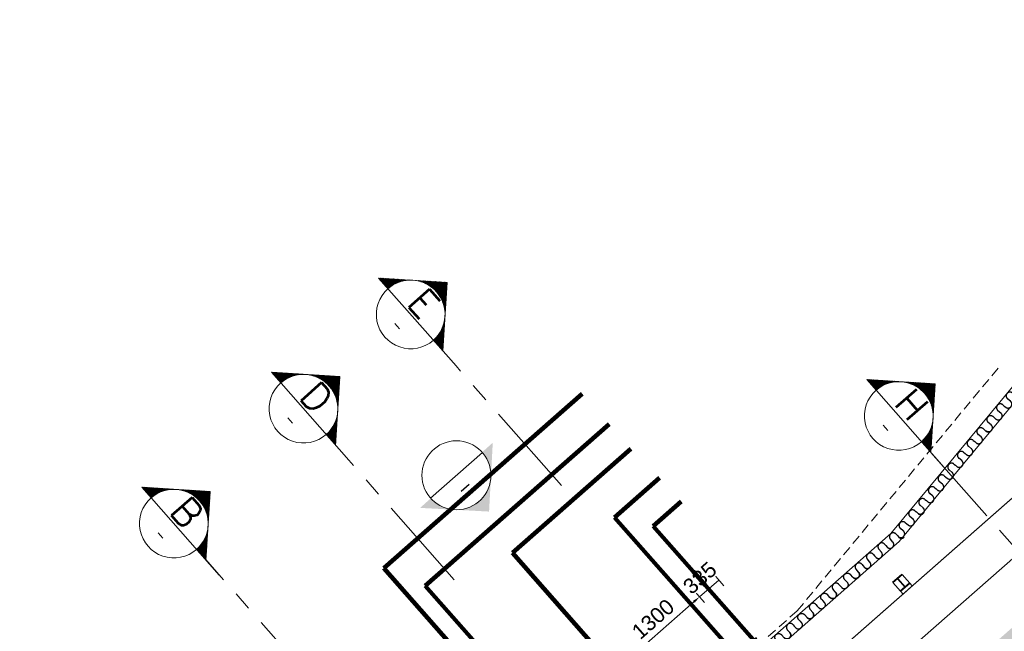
# Model space of a CAD drawing. Header units: millimetres. Extents: x 834119330 to 835277377, y 817781205 to 818243057.
# Tile 50 of 60: x 834355458 to 834368355, y 818062895 to 818070915. Entities that reach past the tile are written whole.
import ezdxf
from ezdxf.enums import TextEntityAlignment as Align
from ezdxf.xclip import XClip

# ---------------------------------------------------------------- set-up
doc = ezdxf.new("R2010")
doc.units = ezdxf.units.MM
doc.header["$LTSCALE"] = 100
doc.header["$XCLIPFRAME"] = 0
doc.linetypes.add('CENTER', pattern=[2, 1.25, -0.25, 0.25, -0.25])
doc.linetypes.add('HIDDENX2', pattern=[19.05, 12.7, -6.35])
doc.layers.get('0').update_dxf_attribs({"lineweight": 0})
doc.layers.get('Defpoints').update_dxf_attribs({"lineweight": 0})
for name, color, linetype, lineweight in [('A-DETL', 90, 'Continuous', 5), ('A-WALL', 7, 'Continuous', 13), ('ATR01', 7, 'Continuous', 0), ('DLN030_1', 1, 'Continuous', 0), ('DLN052__', 7, 'Continuous', 0), ('DLN210__', 7, 'Continuous', 0), ('DLN240__', 1, 'Continuous', 0), ('DLN280__', 3, 'Continuous', 0), ('DLN580__', 4, 'Continuous', 0), ('MARK', 7, 'Continuous', 0), ('Rev_D', 20, 'Continuous', 0), ('S-COLS', 52, 'Continuous', 9), ('S-COLS-SYMB', 171, 'Continuous', 40), ('XREF', 1, 'Continuous', 0)]:
    doc.layers.add(name, color=color, linetype=linetype, lineweight=lineweight)
doc.styles.add('romans', font='romans.shx')
doc.styles.add('StyleSwis721 Lt BT1', font='swissl.ttf')
doc.dimstyles.new('INTDIM', dxfattribs={"dimtxt": 200, "dimasz": 125, "dimexe": 100, "dimexo": 150, "dimgap": 80, "dimtad": 1, "dimdec": 0, "dimzin": 11, "dimdsep": 46, "dimtxsty": 'StyleSwis721 Lt BT1', "dimblk1": '_Open3011', "dimblk2": '_Open3011', "dimsah": 1, "dimcen": -125, "dimclrd": 256, "dimclre": 256, "dimclrt": 2, "dimaunit": 1, "dimadec": 5, "dimazin": 0, "dimtfac": 1, "dimtdec": 0, "dimtofl": 0, "dimtmove": 2, "dimatfit": 3, "dimldrblk": '_Open3011', "dimfxl": 1, "dimtolj": 1, "dimtzin": 0, "dimlwd": -1, "dimlwe": -1, "dimarcsym": 0})

# ---------------------------------------------------------------- blocks, each defined once
blk = doc.blocks.new('module 1')
at = {"layer": 'A-DETL', "color": 1, "lineweight": 25}
for p, q in [((-22729, 1350, 0), (-22729, 1400, 0)), ((-22629, 1400, 0), (-22629, 1375, 0)), ((-22629, 1375, 0), (-22629, 1350, 0))]:
    blk.add_line(p, q, dxfattribs=at)
for centre, start, end in [((-22679, 1400, 0), 0, 180), ((-22779, 1350, 0), 180, 0), ((-22579, 1350, 0), 180, 275.6799)]:
    blk.add_arc(centre, 50, start, end, dxfattribs=at)
blk = doc.blocks.new('UC-Universal Column-Column - 162x162x37UC-34290177-0291')
at = {"layer": 'S-COLS-SYMB'}
for p, q in [((-81, 81), (81, 81)), ((0, 81), (0, -69, 0)), ((-81, -69, 0), (81, -69, 0))]:
    blk.add_line(p, q, dxfattribs=at)
blk = doc.blocks.new('Part Plan')
at = {"layer": 'A-WALL', "linetype": 'Continuous'}
h = blk.add_hatch(dxfattribs=at)
h.set_pattern_fill('DGN_EARTH1', color=1, scale=60, angle=3.6498, style=0, pattern_type=2)
h.set_pattern_definition([(45, (-23285.7, 70990.82), (7e-06, 538.8154), [381, -381]), (45, (-23386.74, 71091.85), (7e-06, 538.8154), [381, -381]), (45, (-23487.77, 71192.88), (7e-06, 538.8154), [381, -381]), (135, (-23487.77, 71260.23), (-538.8154, 7e-06), [381, -381]), (135, (-23386.74, 71361.25), (-538.8154, 7e-06), [381, -381]), (135, (-23285.7, 71462.3), (-538.8154, 7e-06), [381, -381])])
edge = h.paths.add_edge_path()
edge.add_line((54592, -9044), (48209, -9044))
edge.add_arc((97338, -5268), 49274, 184.3952, 225.0653)
edge.add_line((62535, -40149), (54050, -51267))
edge.add_line((54050, -51267), (36682, -51267))
edge.add_line((36682, -51267), (36682, -54267))
edge.add_line((36682, -54267), (55535, -54267))
edge.add_line((55535, -54267), (68547, -37218))
edge.add_arc((98253, -4962), 43851, 185.3414, 227.357, ccw=False)
at = {"color": 8, "linetype": 'ByBlock'}
for p, q in [((49699, -7069, 0), (53160, -6516, 0)), ((49711, -7219, 0), (53183, -6664, 0))]:
    blk.add_line(p, q, dxfattribs=at)
at = {"color": 8, "linetype": 'ByBlock', "elevation": 0}
for points in [[(45748, -7069), (49699, -7069)], [(45748, -7219), (49711, -7219)]]:
    blk.add_lwpolyline(points, dxfattribs=at)
at = {"layer": 'DLN210__', "lineweight": 13}
blk.add_line((49456, -7769, 0), (49294, -7769, 0), dxfattribs=at)
at = {"layer": 'DLN210__', "lineweight": 13, "elevation": 0}
blk.add_lwpolyline([(49456, -7769), (49456, -7569), (49294, -7569), (49294, -7769)], dxfattribs=at)
at = {"layer": 'DLN280__', "linetype": 'ByBlock'}
blk.add_line((47622, -7769, 0), (54153, -7769, 0), dxfattribs=at)
at = {"layer": 'DLN580__', "color": 1, "linetype": 'HIDDENX2', "ltscale": 0.1}
for q in [(53112, -6220, 0), (34543, -7019, 0)]:
    blk.add_line((48109, -7019, 0), q, dxfattribs=at)
at = {"layer": 'XREF', "color": 3, "linetype": 'ByBlock', "elevation": 0}
blk.add_lwpolyline([(54153, -7769), (48129, -7769), (48155, -8369), (54153, -8369)], close=True, dxfattribs=at)
at = {"layer": 'A-DETL', "color": 8, "linetype": 'ByBlock', "rotation": 9.2789644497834}
for p in [(74670, -4469, 0), (73875, -4598, 0), (74072, -4566, 0), (74275, -4534, 0), (74473, -4502, 0), (73085, -4727, 0), (73283, -4695, 0), (73480, -4663, 0), (73677, -4631, 0), (72494, -4817, 0), (72691, -4785, 0), (72888, -4760, 0)]:
    blk.add_blockref('module 1', p, dxfattribs=at)
at = {"layer": 'A-DETL', "color": 8, "linetype": 'ByBlock', "xscale": -1}
for p, rotation in [((25018, -8519, 0), 359.9999999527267), ((25418, -8519, 0), 359.9999999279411), ((25818, -8519, 0), 359.9999999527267), ((26218, -8519, 0), 359.9999999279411)]:
    blk.add_blockref('module 1', p, dxfattribs=dict(at, rotation=rotation))
at = {"layer": 'A-DETL', "color": 8, "linetype": 'ByBlock'}
for p in [(70576, -8519, 0), (70976, -8519, 0), (71376, -8519, 0), (71776, -8519, 0), (71974, -8519, 0), (72174, -8519, 0), (72374, -8519, 0)]:
    blk.add_blockref('module 1', p, dxfattribs=at)
at = {"layer": 'S-COLS', "rotation": 2.011027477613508e-06}
blk.add_blockref('UC-Universal Column-Column - 162x162x37UC-34290177-0291', (49375, -7650, 0), dxfattribs=at)
blk.add_blockref('UC-Universal Column-Column - 162x162x37UC-34290177-0291', (49375, -7650, 0), dxfattribs=at)
blk = doc.blocks.new('_Open301')
at = {"layer": 'Rev_D', "linetype": 'ByBlock'}
blk.add_line((0, 0), (-1, 0), dxfattribs=at)
blk = doc.blocks.new('_Open3011')
at = {"layer": 'ATR01', "linetype": 'ByBlock'}
blk.add_line((0, 0), (-1, 0), dxfattribs=at)
at = {"layer": 'ATR01', "linetype": 'ByBlock', "yscale": 1.119319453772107, "zscale": 0.008}
blk.add_blockref('_Open301', (0, 0), dxfattribs=at)
blk = doc.blocks.new('*D206')
at = {"layer": 'Defpoints', "color": 0, "linetype": 'ByBlock', "transparency": 16777216}
for p in [(834364364, 818063348), (834364496, 818063198, 0), (834363520, 818062339)]:
    blk.add_point(p, dxfattribs=at)
at = {"layer": 'DLN240__', "linetype": 'ByBlock', "transparency": 16777216}
for p, q in [((834364430, 818063273), (834364298, 818063423)), ((834363463, 818062556), (834364289, 818063282)), ((834363454, 818062414), (834363322, 818062565))]:
    blk.add_line(p, q, dxfattribs=at)
for points in [[(834364278, 818063295), (834364300, 818063270), (834364364, 818063348)], [(834363452, 818062568), (834363474, 818062543), (834363388, 818062490)]]:
    blk.add_solid(points, dxfattribs=at)
at = {"layer": 'DLN240__', "color": 2, "linetype": 'ByBlock', "transparency": 16777216, "insert": (834363755, 818063056), "char_height": 200, "attachment_point": 5, "rotation": 41.3498, "style": 'StyleSwis721 Lt BT1', "bg_fill": 3, "box_fill_scale": 1.1, "bg_fill_color": 256, "bg_fill_true_color": 13158600, "bg_fill_transparency": 0}
blk.add_mtext('\\A1;1300', dxfattribs=at)
blk = doc.blocks.new('*D207')
at = {"layer": 'Defpoints', "color": 0, "linetype": 'ByBlock', "transparency": 16777216}
for p in [(834364746, 818063418, 0), (834364494, 818063197, 0)]:
    blk.add_point(p, dxfattribs=at)
at = {"layer": 'DLN240__', "linetype": 'ByBlock', "transparency": 16777216}
for p, q in [((834364680, 818063493), (834364548, 818063643)), ((834364362, 818063347), (834364614, 818063568)), ((834364428, 818063272), (834364296, 818063422))]:
    blk.add_line(p, q, dxfattribs=at)
at = {"layer": 'DLN240__', "color": 2, "linetype": 'ByBlock', "transparency": 16777216, "insert": (834364367, 818063595), "char_height": 200, "attachment_point": 5, "rotation": 41.3498, "style": 'StyleSwis721 Lt BT1', "bg_fill": 3, "box_fill_scale": 1.1, "bg_fill_color": 256, "bg_fill_true_color": 13158600, "bg_fill_transparency": 0}
blk.add_mtext('\\A1;335', dxfattribs=at)
at = {"layer": 'Defpoints', "color": 0, "linetype": 'ByBlock', "transparency": 16777216}
blk.add_point((834364614, 818063568), dxfattribs=at)
blk = doc.blocks.new('X2')
at = {"color": 0}
for p, q in [((56828, 54812), (57060, 54812)), ((56840, 54825), (57047, 54825)), ((56853, 54838), (57035, 54838)), ((56865, 54850), (57022, 54850)), ((56878, 54862), (57010, 54862)), ((56890, 54875), (56997, 54875)), ((56903, 54888), (56985, 54888)), ((56915, 54900), (56972, 54900)), ((56928, 54912), (56960, 54912)), ((56940, 54925), (56947, 54925)), ((56615, 54600), (56781, 54600)), ((56628, 54612), (56853, 54612)), ((56640, 54625), (57247, 54625)), ((56653, 54638), (57235, 54638)), ((56665, 54650), (57222, 54650)), ((56678, 54662), (57210, 54662)), ((56690, 54675), (57197, 54675)), ((56703, 54688), (57185, 54688)), ((56715, 54700), (57172, 54700)), ((56728, 54712), (57160, 54712)), ((56740, 54725), (57147, 54725)), ((56753, 54738), (57135, 54738)), ((56765, 54750), (57122, 54750)), ((56778, 54762), (57110, 54762)), ((56790, 54775), (57097, 54775)), ((56803, 54788), (57085, 54788)), ((56815, 54800), (57072, 54800)), ((57034, 54612), (57260, 54612)), ((57107, 54600), (57272, 54600)), ((56403, 54388), (56403, 54388)), ((56428, 54412), (56428, 54412)), ((56440, 54425), (56442, 54425)), ((56453, 54438), (56456, 54438)), ((56465, 54450), (56471, 54450)), ((56478, 54462), (56487, 54462)), ((56490, 54475), (56503, 54475)), ((56503, 54488), (56521, 54488)), ((56515, 54500), (56540, 54500)), ((56528, 54512), (56560, 54512)), ((56540, 54525), (56582, 54525)), ((56553, 54538), (56606, 54538)), ((56565, 54550), (56632, 54550)), ((56578, 54562), (56661, 54562)), ((56590, 54575), (56694, 54575)), ((56603, 54588), (56732, 54588)), ((57155, 54588), (57285, 54588)), ((57194, 54575), (57297, 54575)), ((57227, 54562), (57310, 54562)), ((57256, 54550), (57322, 54550)), ((57282, 54538), (57335, 54538)), ((57305, 54525), (57347, 54525)), ((57327, 54512), (57360, 54512)), ((57348, 54500), (57372, 54500)), ((57366, 54488), (57385, 54488)), ((57384, 54475), (57397, 54475)), ((57401, 54462), (57410, 54462)), ((57417, 54450), (57422, 54450)), ((57432, 54438), (57435, 54438)), ((57446, 54425), (57447, 54425)), ((57460, 54412), (57460, 54412)), ((57485, 54388), (57485, 54388)), ((56190, 54175), (56260, 54175)), ((56203, 54188), (56265, 54188)), ((56215, 54200), (56271, 54200)), ((56228, 54212), (56278, 54212)), ((56240, 54225), (56284, 54225)), ((56253, 54238), (56291, 54238)), ((56265, 54250), (56298, 54250)), ((56278, 54262), (56306, 54262)), ((56290, 54275), (56314, 54275)), ((56303, 54288), (56322, 54288)), ((56315, 54300), (56331, 54300)), ((56328, 54312), (56340, 54312)), ((56340, 54325), (56349, 54325)), ((56353, 54338), (56359, 54338)), ((56365, 54350), (56369, 54350)), ((56378, 54362), (56380, 54362)), ((56390, 54375), (56391, 54375)), ((57496, 54375), (57497, 54375)), ((57508, 54362), (57510, 54362)), ((57518, 54350), (57522, 54350)), ((57529, 54338), (57535, 54338)), ((57538, 54325), (57547, 54325)), ((57548, 54312), (57560, 54312)), ((57557, 54300), (57572, 54300)), ((57565, 54288), (57585, 54288)), ((57574, 54275), (57597, 54275)), ((57582, 54262), (57610, 54262)), ((57589, 54250), (57622, 54250)), ((57596, 54238), (57635, 54238)), ((57603, 54225), (57647, 54225)), ((57610, 54212), (57660, 54212)), ((57616, 54200), (57672, 54200)), ((57622, 54188), (57685, 54188)), ((57628, 54175), (57697, 54175)), ((55965, 53950), (56198, 53950)), ((55978, 53962), (56200, 53962)), ((55990, 53975), (56201, 53975)), ((56003, 53988), (56203, 53988)), ((56015, 54000), (56206, 54000)), ((56028, 54012), (56208, 54012)), ((56040, 54025), (56210, 54025)), ((56053, 54038), (56213, 54038)), ((56065, 54050), (56216, 54050)), ((56078, 54062), (56219, 54062)), ((56090, 54075), (56223, 54075)), ((56103, 54088), (56227, 54088)), ((56115, 54100), (56231, 54100)), ((56128, 54112), (56235, 54112)), ((56140, 54125), (56239, 54125)), ((56153, 54138), (56244, 54138)), ((56165, 54150), (56249, 54150)), ((56178, 54162), (56254, 54162)), ((57634, 54162), (57710, 54162)), ((57639, 54150), (57722, 54150)), ((57644, 54138), (57735, 54138)), ((57648, 54125), (57747, 54125)), ((57653, 54112), (57760, 54112)), ((57657, 54100), (57772, 54100)), ((57661, 54088), (57785, 54088)), ((57665, 54075), (57797, 54075)), ((57668, 54062), (57810, 54062)), ((57671, 54050), (57822, 54050)), ((57674, 54038), (57835, 54038)), ((57677, 54025), (57847, 54025)), ((57680, 54012), (57860, 54012)), ((57682, 54000), (57872, 54000)), ((57684, 53988), (57885, 53988)), ((57686, 53975), (57897, 53975)), ((57688, 53962), (57910, 53962)), ((57689, 53950), (57922, 53950)), ((55890, 53875), (56194, 53875)), ((55903, 53888), (56194, 53888)), ((55915, 53900), (56194, 53900)), ((55928, 53912), (56195, 53912)), ((55940, 53925), (56196, 53925)), ((55953, 53938), (56197, 53938)), ((57691, 53938), (57935, 53938)), ((57692, 53925), (57947, 53925)), ((57692, 53912), (57960, 53912)), ((57693, 53900), (57972, 53900)), ((57694, 53888), (57985, 53888)), ((57694, 53875), (57997, 53875))]:
    blk.add_line(p, q, dxfattribs=at)
blk = doc.blocks.new('SECHL')
at = {"layer": 'MARK'}
for p, q in [((-3.414, 0), (-2, 1.414)), ((-0.586, 0), (-2, 1.414)), ((-3.414, 0), (0, 0))]:
    blk.add_line(p, q, dxfattribs=at)
for start, end in [(0, 180), (180, 0)]:
    blk.add_arc((-2, 0), 1, start, end, dxfattribs=at)
at = {"layer": 'MARK', "xscale": 0.001333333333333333, "yscale": 0.001333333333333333, "zscale": 0.001333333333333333}
blk.add_blockref('X2', (-77.925, -71.824), dxfattribs=at)
at = {"layer": 'MARK', "style": 'romans'}
for tag, height, p in [('SECHL1', 0.8, (-2, 0.5)), ('SECHL2', 0.267, (-2, -0.5))]:
    blk.add_attdef(tag, text='', height=height, dxfattribs=at).set_placement(p, align=Align.MIDDLE_CENTER)

msp = doc.modelspace()

# ---------------------------------------------------------------- hatches: boundary and pattern name
at = {"layer": 'MARK', "linetype": 'Continuous'}
h = msp.add_hatch(color=7, dxfattribs=at)
edge = h.paths.add_edge_path()
edge.add_line((834361154.7, 818064489.5), (834361154.7, 818064489.5))
edge.add_arc((834361178.9, 818064941.1), 452.2, -498.06636, -453.06636, ccw=False)
edge.add_line((834360842.5, 818064638.9), (834360842.5, 818064638.9))
edge.add_line((834360842.5, 818064638.9), (834360703.1, 818064513.7))
edge.add_line((834360703.1, 818064513.7), (834360703.1, 818064513.7))
edge.add_line((834360703.1, 818064513.7), (834361154.7, 818064489.5))
edge = h.paths.add_edge_path()
edge.add_line((834361154.7, 818064489.5), (834361154.7, 818064489.5))
edge.add_line((834361154.7, 818064489.5), (834361606.3, 818064465.3))
edge.add_line((834361606.3, 818064465.3), (834361606.3, 818064465.3))
edge.add_line((834361606.3, 818064465.3), (834361630.4, 818064916.9))
edge.add_line((834361630.4, 818064916.9), (834361630.4, 818064916.9))
edge.add_arc((834361178.9, 818064941.1), 452.2, -453.06636, -363.06636, ccw=False)
edge = h.paths.add_edge_path()
edge.add_line((834361630.4, 818064916.9), (834361630.4, 818064916.9))
edge.add_line((834361630.4, 818064916.9), (834361654.6, 818065368.5))
edge.add_line((834361654.6, 818065368.5), (834361654.6, 818065368.5))
edge.add_line((834361654.6, 818065368.5), (834361515.3, 818065243.3))
edge.add_line((834361515.3, 818065243.3), (834361515.3, 818065243.3))
edge.add_arc((834361178.9, 818064941.1), 452.2, -363.06636, -318.06636, ccw=False)
h = msp.add_hatch(color=7, dxfattribs=at)
edge = h.paths.add_edge_path()
edge.add_line((834361630.4, 818064916.9), (834361630.4, 818064916.9))
edge.add_line((834361630.4, 818064916.9), (834361630.4, 818064916.9))
edge.add_arc((834361178.9, 818064941.1), 452.2, -453.06636, -363.06636, ccw=False)
edge.add_line((834361154.7, 818064489.5), (834361154.7, 818064489.5))
edge.add_line((834361154.7, 818064489.5), (834361154.7, 818064489.5))
edge.add_line((834361154.7, 818064489.5), (834361606.3, 818064465.3))
edge.add_line((834361606.3, 818064465.3), (834361606.3, 818064465.3))
edge.add_line((834361606.3, 818064465.3), (834361630.4, 818064916.9))
h = msp.add_hatch(color=7, dxfattribs=at)
edge = h.paths.add_edge_path()
edge.add_line((834361154.7, 818064489.5), (834361154.7, 818064489.5))
edge.add_line((834361154.7, 818064489.5), (834361606.3, 818064465.3))
edge.add_line((834361606.3, 818064465.3), (834361606.3, 818064465.3))
edge.add_line((834361606.3, 818064465.3), (834361630.4, 818064916.9))
edge.add_line((834361630.4, 818064916.9), (834361630.4, 818064916.9))
edge.add_arc((834361178.9, 818064941.1), 452.2, -453.06636, -363.06636, ccw=False)

# ---------------------------------------------------------------- linework, layer by layer
at = {"layer": 'DLN052__', "color": 3, "linetype": 'CENTER', "ltscale": 10}
for p, q in [((834362554.9, 818064805.3, 0), (834361174.1, 818066374.2, 0)), ((834361151, 818063569.7, 0), (834359770.1, 818065138.6, 0)), ((834370768, 818061405.9, 0), (834367392.7, 818065241.1, 0)), ((834359448.1, 818062071, 0), (834357776.4, 818063970.6, 0))]:
    msp.add_line(p, q, dxfattribs=at)
at = {"layer": 'DLN052__'}
msp.add_line((834360839.4, 818064642.3, 0), (834361518.4, 818065239.8, 0), dxfattribs=at)
at = {"layer": 'MARK', "color": 7}
msp.add_circle((834361178.9, 818064941.1, 0), 452.2, dxfattribs=at)

# ---------------------------------------------------------------- block references
at = {"color": 8, "linetype": 'ByBlock'}
ref = msp.add_blockref('Part Plan', (834324890.8, 818036649.4, 0), dxfattribs=dict(at, rotation=41.3498412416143))
XClip(ref).set_block_clipping_path([(34845.3779900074, -3791.2637131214), (51649.7182035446, -3791.2637132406), (54313.2221343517, -16175.9419064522), (34845.3779900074, -16175.9419065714)])
at = {"layer": 'DLN052__', "xscale": 450.000000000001, "yscale": 450.000000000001, "zscale": 450.000000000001, "rotation": 311.3501958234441}
for p, values in [((834361174.1, 818066374.2, 0), {'SECHL1': 'E', 'SECHL2': '-'}), ((834359770.1, 818065138.6, 0), {'SECHL1': 'D', 'SECHL2': '-'}), ((834367566.9, 818065043.2, 0), {'SECHL1': 'H', 'SECHL2': '-'}), ((834358072.2, 818063631.5, 0), {'SECHL1': 'B', 'SECHL2': '-'})]:
    msp.add_blockref('SECHL', p, dxfattribs=at).add_auto_attribs(values)

# ---------------------------------------------------------------- texts
at = {"layer": 'MARK', "color": 7, "style": 'romans'}
msp.add_text('-', height=181.4, rotation=41.93365, dxfattribs=at).set_placement((834361286.2, 818064788.5, 0), align=Align.MIDDLE_CENTER)

# ---------------------------------------------------------------- leaders
at = {"layer": 'DLN030_1'}
for points in [[(834363589.3, 818060291.1, 0), (834360771.2, 818063493.5, 0), (834363178.6, 818065612.2, 0)], [(834366120.1, 818061128.7, 0), (834363251.1, 818064389.7, 0), (834363840.6, 818064908.5, 0)]]:
    msp.add_leader(points, dimstyle='INTDIM', override={"dimtxt": 100, "dimasz": 100, "dimgap": 30, "dimtad": 0, "dimclrd": 0, "dimldrblk": 'Open30', "dimlwd": 65534}, dxfattribs=at)

# ---------------------------------------------------------------- next in the draw order: dimensions: what is measured, and where the dimension line sits
at = {"layer": 'DLN240__', "linetype": 'ByBlock'}
dim = msp.add_linear_dim(base=(834364363.7, 818063348.2, 0), p1=(834363520.2, 818062339.4, 0), p2=(834364495.9, 818063198, 0), angle=41.34983, dimstyle='INTDIM', override={"dimasz": 100, "dimexo": 100, "dimtix": 1, "dimtofl": 1, "dimfxl": 100, "dimtfill": 1, "dimarcsym": 2}, dxfattribs=at)
dim.commit()
dim.dimension.update_dxf_attribs({"geometry": '*D206', "text_midpoint": (834363755.1, 818063056.1, 0)})

# ---------------------------------------------------------------- next in the draw order: dimensions: what is measured, and where the dimension line sits
dim = msp.add_linear_dim(base=(834364613.7, 818063568.2, 0), p1=(834364494.4, 818063196.7, 0), p2=(834364745.9, 818063418, 0), angle=41.34983, dimstyle='INTDIM', override={"dimasz": 100, "dimexo": 100, "dimtix": 1, "dimtofl": 1, "dimfxl": 100, "dimtfill": 1, "dimarcsym": 2}, dxfattribs=at)
dim.commit()
dim.dimension.update_dxf_attribs({"geometry": '*D207', "text_midpoint": (834364367.2, 818063594.8, 0)})

# ---------------------------------------------------------------- next in the draw order: leaders
at = {"layer": 'DLN030_1'}
for points in [[(834363791.4, 818059677, 0), (834360229.4, 818063724.8, 0), (834362827.5, 818066011.2, 0)], [(834363917.9, 818061645.9, 0), (834361913, 818063924.4, 0), (834363463.3, 818065288.8, 0)]]:
    msp.add_leader(points, dimstyle='INTDIM', override={"dimtxt": 100, "dimasz": 100, "dimgap": 30, "dimtad": 0, "dimclrd": 0, "dimldrblk": 'Open30', "dimlwd": 65534}, dxfattribs=at)

# ---------------------------------------------------------------- next in the draw order: leaders
msp.add_leader([(834365130.5, 818062713, 0), (834363755.9, 818064275.7, 0), (834364121.4, 818064597.4, 0)], dimstyle='INTDIM', override={"dimtxt": 100, "dimasz": 100, "dimgap": 30, "dimtad": 0, "dimclrd": 0, "dimldrblk": 'Open30', "dimlwd": 65534}, dxfattribs=at)

doc.saveas('drawing.dxf')
